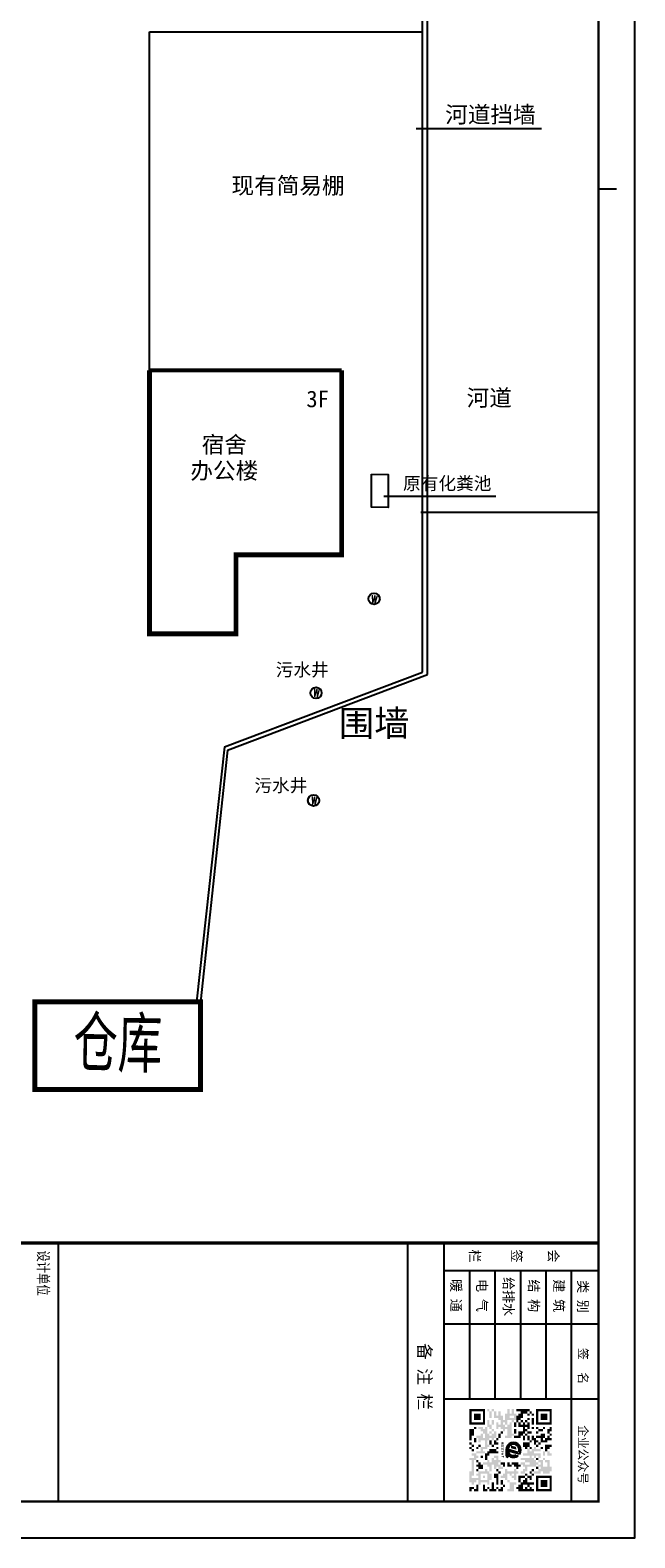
# Model space of a CAD drawing. Extents: x -424536 to -66822, y 139826 to 492209.
# Tile 25 of 69: x -212910 to -176298, y 139826 to 231202. Entities that reach past the tile are written whole.
import ezdxf

# ---------------------------------------------------------------- set-up
doc = ezdxf.new("R2010")
doc.units = 0
doc.header["$LTSCALE"] = 1000
doc.header["$MEASUREMENT"] = 0
doc.layers.add('15221', color=2, linetype='Continuous', lineweight=18)
for name, color, linetype in [('PUB_TEXT', 7, 'Continuous'), ('图框', 3, 'Continuous'), ('植物$0$灌木字', 3, 'Continuous')]:
    doc.layers.add(name, color=color, linetype=linetype)
doc.styles.add('_TCH_DIM', font='SIMPLEX', dxfattribs={"bigfont": 'GBCBIG'})
doc.styles.add('DIM100', font='romans.shx', dxfattribs={"width": 0.8, "height": 250, "bigfont": 'hztxt.shx'})
doc.styles.get("Standard").update_dxf_attribs({"font": 'gbenor.shx', "bigfont": 'gbcbig.shx'})
doc.styles.add('图框', font='txt', dxfattribs={"width": 0.8})
doc.styles.add('黑体字', font='simhei_1.ttf')

# ---------------------------------------------------------------- blocks, each defined once
blk = doc.blocks.new('*U58')
at = {"layer": '图框'}
for points in [[(79826, 23088), (79803, 23140), (79826, 23227)], [(79838, 23062), (79826, 23227), (79838, 23270)], [(79826, 23088), (79826, 23227), (79838, 23062)], [(79851, 23034), (79838, 23270), (79851, 23318)], [(79838, 23062), (79838, 23270), (79851, 23034)], [(79865, 22973), (79851, 23318), (79865, 23371)], [(79851, 23034), (79851, 23318), (79865, 22973)], [(79867, 22966), (79865, 23371), (79867, 23378)], [(79865, 22973), (79865, 23371), (79867, 22966)], [(79867, 22966), (79867, 23378), (79877, 22920)], [(79877, 22920), (79877, 23363), (79882, 22804)], [(79598, 22265), (79494, 22265), (79598, 22318)], [(79690, 22265), (79598, 22318), (79690, 22390)], [(79598, 22265), (79598, 22318), (79690, 22265)], [(79767, 22265), (79690, 22390), (79767, 22478)], [(79803, 22265), (79767, 22478), (79803, 22539)], [(79826, 22265), (79803, 22539), (79826, 22578)], [(79838, 22265), (79826, 22578), (79838, 22611)], [(79851, 22281), (79838, 22611), (79851, 22648)], [(79865, 22298), (79851, 22648), (79865, 22688)], [(79867, 22300), (79865, 22688), (79867, 22699)], [(79877, 22313), (79867, 22699), (79877, 22771)], [(79882, 22319), (79877, 22771), (79882, 22804)]]:
    blk.add_solid(points, dxfattribs=at)
at = {"layer": '图框', "extrusion": (0, 0, -1)}
for points in [[(-79877, 22920), (-79867, 23378), (-79877, 23363)], [(-79882, 22804), (-79877, 23363), (-79882, 23357)], [(-79882, 22319), (-79882, 23357), (-79936, 22383)], [(-79936, 22383), (-79882, 23357), (-79936, 23285)], [(-79936, 22383), (-79936, 23285), (-79958, 22424)], [(-79958, 22424), (-79936, 23285), (-79958, 23255)], [(-79958, 22424), (-79958, 23255), (-80009, 22518)], [(-80009, 22518), (-79958, 23255), (-80009, 23149)], [(-80009, 22518), (-80009, 23149), (-80025, 22566)], [(-80025, 22566), (-80009, 23149), (-80025, 23117)], [(-80025, 22566), (-80025, 23117), (-80056, 22664)], [(-80056, 22664), (-80025, 23117), (-80056, 22998)], [(-80056, 22664), (-80056, 22998), (-80064, 22728)], [(-80064, 22728), (-80056, 22998), (-80064, 22969)], [(-80064, 22728), (-80064, 22969), (-80075, 22816)], [(-79690, 22265), (-79690, 22390), (-79767, 22265)], [(-79767, 22265), (-79767, 22478), (-79803, 22265)], [(-79803, 22265), (-79803, 22539), (-79826, 22265)], [(-79826, 22265), (-79826, 22578), (-79838, 22265)], [(-79838, 22265), (-79838, 22611), (-79851, 22281)], [(-79851, 22281), (-79851, 22648), (-79865, 22298)], [(-79865, 22298), (-79865, 22688), (-79867, 22300)], [(-79867, 22300), (-79867, 22699), (-79877, 22313)], [(-79877, 22313), (-79877, 22771), (-79882, 22319)]]:
    blk.add_solid(points, dxfattribs=at)
blk = doc.blocks.new('*U57')
at = {"layer": '图框', "color": 8, "extrusion": (0, 0, -1)}
for points in [[(-79432, 22328), (-79137, 22328), (-79432, 23319)], [(-79432, 22328), (-79432, 23319), (-79500, 22328)]]:
    blk.add_solid(points, dxfattribs=at)
at = {"layer": '图框', "color": 8}
for points in [[(79500, 22328), (79432, 23319), (79500, 23343)], [(79500, 22328), (79500, 23343), (79799, 23444)]]:
    blk.add_solid(points, dxfattribs=at)
blk = doc.blocks.new('*U56')
at = {"layer": '图框', "color": 8, "extrusion": (0, 0, -1)}
for points in [[(-78944, 22556), (-78799, 22556), (-78944, 23099)], [(-78944, 22556), (-78944, 23099), (-79087, 22556)]]:
    blk.add_solid(points, dxfattribs=at)
at = {"layer": '图框', "color": 8}
for points in [[(79087, 22556), (78944, 23099), (79087, 23122)], [(79087, 22556), (79087, 23122), (79245, 23147)]]:
    blk.add_solid(points, dxfattribs=at)
blk = doc.blocks.new('*U55')
at = {"layer": '图框'}
for points in [[(78470, 22753), (78464, 22792), (78470, 22944)], [(78487, 22641), (78470, 22944), (78487, 23017)], [(78470, 22753), (78470, 22944), (78487, 22641)], [(78504, 22591), (78487, 23017), (78504, 23092)], [(78487, 22641), (78487, 23017), (78504, 22591)], [(78538, 22497), (78504, 23092), (78538, 23167)], [(78504, 22591), (78504, 23092), (78538, 22497)], [(78566, 22449), (78538, 23167), (78566, 23232)], [(78538, 22497), (78538, 23167), (78566, 22449)], [(78615, 22366), (78566, 23232), (78615, 23302)], [(78566, 22449), (78566, 23232), (78615, 22366)], [(78653, 22322), (78615, 23302), (78653, 23357)], [(78615, 22366), (78615, 23302), (78653, 22322)], [(78657, 22318), (78653, 23357), (78657, 23360)], [(78653, 22322), (78653, 23357), (78657, 22318)], [(78659, 22905), (78657, 23360), (78659, 23362)], [(78676, 22987), (78659, 23362), (78676, 23379)], [(78682, 23018), (78676, 23379), (78682, 23385)], [(78715, 23097), (78682, 23385), (78715, 23417)], [(78716, 23099), (78715, 23417), (78716, 23418)], [(78726, 23123), (78716, 23418), (78726, 23428)], [(78762, 23179), (78726, 23428), (78762, 23463)], [(78775, 23198), (78762, 23463), (78775, 23472)], [(78789, 23219), (78775, 23472), (78789, 23481)], [(78835, 23268), (78789, 23481), (78835, 23512)], [(78851, 23284), (78835, 23512), (78851, 23523)], [(78868, 23302), (78851, 23523), (78868, 23534)], [(78889, 23317), (78868, 23534), (78889, 23548)], [(78942, 23355), (78889, 23548), (78942, 23570)], [(78962, 23368), (78942, 23570), (78962, 23578)], [(78971, 23373), (78962, 23578), (78971, 23582)], [(79030, 23400), (78971, 23582), (79030, 23606)], [(79045, 23406), (79030, 23606), (79045, 23610)], [(79066, 23416), (79045, 23610), (79066, 23614)], [(79117, 23429), (79066, 23614), (79117, 23625)], [(79155, 23438), (79117, 23625), (79155, 23633)], [(79177, 23444), (79155, 23633), (79177, 23637)], [(79179, 23444), (79177, 23637), (79179, 23638)], [(79269, 23449), (79179, 23638), (79269, 23639)], [(79292, 23450), (79269, 23639), (79292, 23640)], [(79292, 23450), (79292, 23640), (79331, 23445)], [(79331, 23445), (79292, 23640), (79331, 23640)], [(79331, 23445), (79331, 23640), (79405, 23435)], [(79405, 23435), (79405, 23627), (79481, 23410)], [(79481, 23410), (79481, 23614), (79514, 23400)], [(79624, 23437), (79624, 23560), (79754, 23481)], [(78657, 22318), (78657, 22791), (78659, 22315)], [(78659, 22315), (78659, 22778), (78676, 22296)], [(78676, 22296), (78676, 22678), (78682, 22289)], [(78682, 22289), (78682, 22661), (78715, 22251)], [(78715, 22251), (78715, 22572), (78716, 22250)], [(78716, 22250), (78716, 22570), (78726, 22242)], [(78726, 22242), (78726, 22553), (78762, 22214)], [(78762, 22214), (78762, 22493), (78775, 22204)], [(78775, 22204), (78775, 22472), (78789, 22193)], [(78789, 22193), (78789, 22456), (78835, 22157)], [(78835, 22157), (78835, 22404), (78851, 22149)], [(78851, 22149), (78851, 22386), (78868, 22140)], [(78868, 22140), (78868, 22373), (78889, 22129)], [(78889, 22129), (78889, 22357), (78942, 22102)], [(78942, 22102), (78942, 22317), (78962, 22092)], [(78962, 22092), (78962, 22307), (78971, 22088)], [(78971, 22088), (78971, 22302), (79030, 22070)], [(79030, 22070), (79030, 22272), (79045, 22066)], [(79045, 22066), (79045, 22265), (79066, 22060)], [(79066, 22060), (79066, 22259), (79117, 22045)], [(79117, 22045), (79117, 22244), (79155, 22041)], [(79155, 22041), (79155, 22233), (79177, 22039)], [(79177, 22039), (79177, 22231), (79179, 22039)], [(79179, 22039), (79179, 22231), (79269, 22030)], [(79292, 22030), (79269, 22222), (79292, 22222)], [(79331, 22030), (79292, 22222), (79331, 22222)], [(79405, 22030), (79331, 22222), (79405, 22222)], [(79481, 22030), (79405, 22222), (79481, 22222)], [(79514, 22030), (79481, 22222), (79514, 22222)], [(79514, 22030), (79514, 22222), (79624, 22030)], [(79624, 22030), (79514, 22222), (79624, 22222)], [(79754, 22030), (79624, 22222), (79754, 22222)], [(79935, 22030), (79754, 22222), (79935, 22222)], [(79935, 22030), (79935, 22222), (80068, 22222)]]:
    blk.add_solid(points, dxfattribs=at)
at = {"layer": '图框', "extrusion": (0, 0, -1)}
for points in [[(-78657, 22791), (-78657, 23360), (-78659, 22905)], [(-78659, 22905), (-78659, 23362), (-78676, 22987)], [(-78676, 22987), (-78676, 23379), (-78682, 23018)], [(-78682, 23018), (-78682, 23385), (-78715, 23097)], [(-78715, 23097), (-78715, 23417), (-78716, 23099)], [(-78716, 23099), (-78716, 23418), (-78726, 23123)], [(-78726, 23123), (-78726, 23428), (-78762, 23179)], [(-78762, 23179), (-78762, 23463), (-78775, 23198)], [(-78775, 23198), (-78775, 23472), (-78789, 23219)], [(-78789, 23219), (-78789, 23481), (-78835, 23268)], [(-78835, 23268), (-78835, 23512), (-78851, 23284)], [(-78851, 23284), (-78851, 23523), (-78868, 23302)], [(-78868, 23302), (-78868, 23534), (-78889, 23317)], [(-78889, 23317), (-78889, 23548), (-78942, 23355)], [(-78942, 23355), (-78942, 23570), (-78962, 23368)], [(-78962, 23368), (-78962, 23578), (-78971, 23373)], [(-78971, 23373), (-78971, 23582), (-79030, 23400)], [(-79030, 23400), (-79030, 23606), (-79045, 23406)], [(-79045, 23406), (-79045, 23610), (-79066, 23416)], [(-79066, 23416), (-79066, 23614), (-79117, 23429)], [(-79117, 23429), (-79117, 23625), (-79155, 23438)], [(-79155, 23438), (-79155, 23633), (-79177, 23444)], [(-79177, 23444), (-79177, 23637), (-79179, 23444)], [(-79179, 23444), (-79179, 23638), (-79269, 23449)], [(-79269, 23449), (-79269, 23639), (-79292, 23450)], [(-79405, 23435), (-79331, 23640), (-79405, 23627)], [(-79481, 23410), (-79405, 23627), (-79481, 23614)], [(-79514, 23400), (-79481, 23614), (-79514, 23602)], [(-79514, 23400), (-79514, 23602), (-79624, 23437)], [(-79624, 23437), (-79514, 23602), (-79624, 23560)], [(-78659, 22315), (-78657, 22791), (-78659, 22778)], [(-78676, 22296), (-78659, 22778), (-78676, 22678)], [(-78682, 22289), (-78676, 22678), (-78682, 22661)], [(-78715, 22251), (-78682, 22661), (-78715, 22572)], [(-78716, 22250), (-78715, 22572), (-78716, 22570)], [(-78726, 22242), (-78716, 22570), (-78726, 22553)], [(-78762, 22214), (-78726, 22553), (-78762, 22493)], [(-78775, 22204), (-78762, 22493), (-78775, 22472)], [(-78789, 22193), (-78775, 22472), (-78789, 22456)], [(-78835, 22157), (-78789, 22456), (-78835, 22404)], [(-78851, 22149), (-78835, 22404), (-78851, 22386)], [(-78868, 22140), (-78851, 22386), (-78868, 22373)], [(-78889, 22129), (-78868, 22373), (-78889, 22357)], [(-78942, 22102), (-78889, 22357), (-78942, 22317)], [(-78962, 22092), (-78942, 22317), (-78962, 22307)], [(-78971, 22088), (-78962, 22307), (-78971, 22302)], [(-79030, 22070), (-78971, 22302), (-79030, 22272)], [(-79045, 22066), (-79030, 22272), (-79045, 22265)], [(-79066, 22060), (-79045, 22265), (-79066, 22259)], [(-79117, 22045), (-79066, 22259), (-79117, 22244)], [(-79155, 22041), (-79117, 22244), (-79155, 22233)], [(-79177, 22039), (-79155, 22233), (-79177, 22231)], [(-79179, 22039), (-79177, 22231), (-79179, 22231)], [(-79269, 22030), (-79179, 22231), (-79269, 22222)], [(-79269, 22030), (-79269, 22222), (-79292, 22030)], [(-79292, 22030), (-79292, 22222), (-79331, 22030)], [(-79331, 22030), (-79331, 22222), (-79405, 22030)], [(-79405, 22030), (-79405, 22222), (-79481, 22030)], [(-79481, 22030), (-79481, 22222), (-79514, 22030)], [(-79624, 22030), (-79624, 22222), (-79754, 22030)], [(-79754, 22030), (-79754, 22222), (-79935, 22030)]]:
    blk.add_solid(points, dxfattribs=at)

msp = doc.modelspace()

# ---------------------------------------------------------------- hatches: boundary and pattern name
at = {"layer": '15221'}
h = msp.add_hatch(color=250, dxfattribs=at)
h.paths.add_polyline_path([(-185366.6, 146688.6), (-185366.6, 147629.7), (-186309.5, 147629.7), (-186309.5, 146688.6)])
h.paths.add_polyline_path([(-185500.5, 146824.4), (-186175.6, 146824.4), (-186175.6, 147496.8), (-185500.5, 147496.8)], flags=16)
h.paths.add_polyline_path([(-185637.8, 146958.6), (-186041.5, 146958.6), (-186041.5, 147358.7), (-185637.8, 147358.7)], flags=0)
for points in [[(-185637.8, 146958.6), (-185637.8, 147358.7), (-186041.5, 147358.7), (-186041.5, 146958.6)], [(-183211.6, 146958.6), (-183211.6, 147093.5), (-183077.8, 147093.5), (-183077.8, 147358.7), (-182810.2, 147358.7), (-182810.2, 147496.8), (-182671.5, 147496.8), (-182671.5, 147629.7), (-183479.8, 147629.7), (-183479.8, 147496.8), (-183211.6, 147496.8), (-183211.6, 147358.7), (-183347.5, 147358.7), (-183347.5, 147231.3), (-183479.8, 147231.3), (-183479.8, 146958.6), (-183479.8, 146824.4), (-183347.5, 146824.4), (-183347.5, 146958.6)], [(-181596.1, 146958.6), (-181596.1, 147358.7), (-182001.8, 147358.7), (-182001.8, 146958.6)], [(-186175.6, 145746.1), (-186175.6, 146014.8), (-186041.5, 146014.8), (-186041.5, 146417.7), (-186309.5, 146417.7), (-186309.5, 145746.1)], [(-185902, 146417.7), (-185902, 146550.6), (-186041.5, 146550.6), (-186041.5, 146417.7)], [(-185500.5, 146284.7), (-185500.5, 146147.7), (-185366.6, 146147.7), (-185366.6, 145880.6), (-185500.5, 145880.6), (-185500.5, 146147.7), (-185637.8, 146147.7), (-185637.8, 146014.8), (-185902, 146014.8), (-185902, 145880.6), (-185772.3, 145880.6), (-185772.3, 145610.6), (-185637.8, 145610.6), (-185637.8, 145746.1), (-185366.6, 145746.1), (-185366.6, 145338.3), (-185637.8, 145338.3), (-185637.8, 145072.1), (-185902, 145072.1), (-185902, 144939.2), (-185366.6, 144939.2), (-185366.6, 145072.1), (-185500.5, 145072.1), (-185500.5, 145205.4), (-185233.8, 145205.4), (-185233.8, 145338.3), (-185098.5, 145338.3), (-185098.5, 145475.1), (-185233.8, 145475.1), (-185233.8, 145746.1), (-185098.5, 145746.1), (-185098.5, 145880.6), (-184961.4, 145880.6), (-184961.4, 145746.1), (-184829.7, 145746.1), (-184829.7, 145880.6), (-184693.8, 145880.6), (-184693.8, 146284.7), (-184829.7, 146284.7), (-184829.7, 146147.7), (-184961.4, 146147.7), (-184961.4, 146014.8), (-185098.5, 146014.8), (-185098.5, 146147.7), (-185233.8, 146147.7), (-185233.8, 146550.6), (-185366.6, 146550.6), (-185366.6, 146417.7), (-185500.5, 146417.7), (-185500.5, 146550.6), (-185772.3, 146550.6), (-185772.3, 146417.7), (-185637.8, 146417.7), (-185637.8, 146284.7)], [(-184289.8, 146147.7), (-184289.8, 146284.7), (-184423.6, 146284.7), (-184423.6, 146147.7)], [(-183077.8, 146550.6), (-183077.8, 146284.7), (-183347.5, 146284.7), (-183347.5, 146014.8), (-183615.8, 146014.8), (-183615.8, 145880.6), (-183211.6, 145880.6), (-183211.6, 146014.8), (-183077.8, 146014.8), (-183077.8, 146147.7), (-182944, 146147.7), (-182944, 146284.7), (-182810.2, 146284.7), (-182810.2, 146417.7), (-182944, 146417.7), (-182944, 146550.6), (-182810.2, 146550.6), (-182810.2, 146417.7), (-182671.5, 146417.7), (-182671.5, 146824.4), (-182810.2, 146824.4), (-182810.2, 146688.6), (-182944, 146688.6), (-182944, 146824.4), (-183077.8, 146824.4), (-183077.8, 146688.6), (-183211.6, 146688.6), (-183211.6, 146824.4), (-183347.5, 146824.4), (-183347.5, 146550.6)], [(-186041.5, 145338.3), (-186041.5, 145475.1), (-186175.6, 145475.1), (-186175.6, 145338.3)], [(-185902, 145610.6), (-185902, 145880.6), (-186041.5, 145880.6), (-186041.5, 145610.6)], [(-185772.3, 145205.4), (-185772.3, 145338.3), (-185902, 145338.3), (-185902, 145205.4)], [(-185637.8, 145338.3), (-185637.8, 145475.1), (-185772.3, 145475.1), (-185772.3, 145338.3)], [(-184555.8, 145746.1), (-184555.8, 145880.6), (-184693.8, 145880.6), (-184693.8, 145746.1)], [(-184555.8, 145205.4), (-184555.8, 145338.3), (-184693.8, 145338.3), (-184693.8, 145205.4)], [(-184423.6, 145880.6), (-184423.6, 146147.7), (-184555.8, 146147.7), (-184555.8, 145880.6)], [(-182272.2, 144130.2), (-182272.2, 144268), (-182134.2, 144268), (-182134.2, 144400.6), (-182272.2, 144400.6), (-182272.2, 144535.6), (-182403.9, 144535.6), (-182403.9, 144665.6), (-182539.8, 144665.6), (-182539.8, 144799.8), (-182403.9, 144799.8), (-182403.9, 144665.6), (-182272.2, 144665.6), (-182272.2, 144799.8), (-182134.2, 144799.8), (-182134.2, 144665.6), (-182001.8, 144665.6), (-182001.8, 144939.2), (-182403.9, 144939.2), (-182403.9, 145072.1), (-182001.8, 145072.1), (-182001.8, 145205.4), (-182272.2, 145205.4), (-182272.2, 145338.3), (-182403.9, 145338.3), (-182403.9, 145205.4), (-182539.8, 145205.4), (-182539.8, 145072.1), (-182671.5, 145072.1), (-182671.5, 145205.4), (-182810.2, 145205.4), (-182810.2, 144939.2), (-183077.8, 144939.2), (-183077.8, 144799.8), (-182671.5, 144799.8), (-182671.5, 144665.6), (-183211.6, 144665.6), (-183211.6, 144535.6), (-182944, 144535.6), (-182944, 144400.6), (-182671.5, 144400.6), (-182671.5, 144268), (-182944, 144268), (-182944, 144400.6), (-183211.6, 144400.6), (-183211.6, 144268), (-183077.8, 144268), (-183077.8, 144130.2), (-182944, 144130.2), (-182944, 143997.6), (-183077.8, 143997.6), (-183077.8, 143863.6), (-183211.6, 143863.6), (-183211.6, 143725.5), (-182944, 143725.5), (-182944, 143863.6), (-182810.2, 143863.6), (-182810.2, 144130.2)], [(-182944, 145338.3), (-182944, 145205.4), (-182810.2, 145205.4), (-182810.2, 145338.3), (-182671.5, 145338.3), (-182671.5, 145610.6), (-183077.8, 145610.6), (-183077.8, 145338.3)], [(-182539.8, 145205.4), (-182539.8, 145338.3), (-182671.5, 145338.3), (-182671.5, 145205.4)], [(-185098.5, 144130.2), (-185098.5, 143863.6), (-184961.4, 143863.6), (-184961.4, 144268), (-184829.7, 144268), (-184829.7, 143997.6), (-184693.8, 143997.6), (-184693.8, 144130.2), (-184555.8, 144130.2), (-184555.8, 143997.6), (-184289.8, 143997.6), (-184289.8, 144130.2), (-184423.6, 144130.2), (-184423.6, 144268), (-184555.8, 144268), (-184555.8, 144400.6), (-184423.6, 144400.6), (-184423.6, 144535.6), (-184555.8, 144535.6), (-184555.8, 144799.8), (-184829.7, 144799.8), (-184829.7, 144665.6), (-184693.8, 144665.6), (-184693.8, 144535.6), (-184829.7, 144535.6), (-184829.7, 144665.6), (-184961.4, 144665.6), (-184961.4, 144400.6), (-185098.5, 144400.6), (-185098.5, 144535.6), (-185233.8, 144535.6), (-185233.8, 144400.6), (-185500.5, 144400.6), (-185500.5, 144268), (-185233.8, 144268), (-185233.8, 144130.2)], [(-185098.5, 144799.8), (-185098.5, 144939.2), (-184555.8, 144939.2), (-184555.8, 145072.1), (-184693.8, 145072.1), (-184693.8, 145205.4), (-185098.5, 145205.4), (-185098.5, 145072.1), (-185233.8, 145072.1), (-185233.8, 144939.2), (-185366.6, 144939.2), (-185366.6, 144535.6), (-185233.8, 144535.6), (-185233.8, 144799.8)], [(-184153.9, 144130.2), (-184153.9, 144400.6), (-184423.6, 144400.6), (-184423.6, 144268), (-184289.8, 144268), (-184289.8, 144130.2)], [(-183751.7, 144130.2), (-183751.7, 144268), (-183885.5, 144268), (-183885.5, 144400.6), (-184022.2, 144400.6), (-184022.2, 144130.2)], [(-183347.5, 143997.6), (-183347.5, 144130.2), (-183211.6, 144130.2), (-183211.6, 144268), (-183347.5, 144268), (-183347.5, 144400.6), (-183751.7, 144400.6), (-183751.7, 144268), (-183615.8, 144268), (-183615.8, 144130.2), (-183479.8, 144130.2), (-183479.8, 143997.6)], [(-184693.8, 142647.9), (-184693.8, 142784.8), (-184829.7, 142784.8), (-184829.7, 143189.7), (-184961.4, 143189.7), (-184961.4, 142784.8), (-185098.5, 142784.8), (-185098.5, 142647.9)], [(-182810.2, 143054.9), (-182810.2, 142916.6), (-182671.5, 142916.6), (-182671.5, 143054.9), (-182403.9, 143054.9), (-182403.9, 143189.7), (-182810.2, 143189.7), (-182810.2, 143455.1), (-182944, 143455.1), (-182944, 143326.3), (-183077.8, 143326.3), (-183077.8, 143189.7), (-183211.6, 143189.7), (-183211.6, 143054.9), (-183347.5, 143054.9), (-183347.5, 142916.6), (-183479.8, 142916.6), (-183479.8, 142784.8), (-183347.5, 142784.8), (-183347.5, 142647.9), (-182403.9, 142647.9), (-182403.9, 142784.8), (-182539.8, 142784.8), (-182539.8, 142916.6), (-182671.5, 142916.6), (-182671.5, 142784.8), (-182810.2, 142784.8), (-182810.2, 142916.6), (-182944, 142916.6), (-182944, 142784.8), (-183077.8, 142784.8), (-183077.8, 143054.9)], [(-181596.1, 142916.6), (-181596.1, 143326.3), (-182001.8, 143326.3), (-182001.8, 142916.6)]]:
    msp.add_hatch(color=250, dxfattribs=at).paths.add_polyline_path(points)
h = msp.add_hatch(color=250, dxfattribs=at)
h.paths.add_polyline_path([(-184961.4, 147093.5), (-184961.4, 147496.8), (-185098.5, 147496.8), (-185098.5, 147093.5)])
h.paths.add_polyline_path([(-184829.7, 147496.8), (-184829.7, 147629.7), (-184961.4, 147629.7), (-184961.4, 147496.8)])
h.paths.add_polyline_path([(-185098.5, 147496.8), (-185098.5, 147629.7), (-185233.8, 147629.7), (-185233.8, 147496.8)])
h.paths.add_polyline_path([(-184829.7, 146688.6), (-184829.7, 146958.6), (-184961.4, 146958.6), (-184961.4, 146688.6)])
h.paths.add_polyline_path([(-185098.5, 146550.6), (-185098.5, 146417.7), (-184961.4, 146417.7), (-184961.4, 146688.6), (-185098.5, 146688.6), (-185098.5, 146958.6), (-185233.8, 146958.6), (-185233.8, 146550.6)])
h.paths.add_polyline_path([(-184829.7, 146284.7), (-184829.7, 146417.7), (-184961.4, 146417.7), (-184961.4, 146284.7)])
h.paths.add_polyline_path([(-184961.4, 146147.7), (-184961.4, 146284.7), (-185098.5, 146284.7), (-185098.5, 146147.7)])
h = msp.add_hatch(color=250, dxfattribs=at)
h.paths.add_polyline_path([(-183751.7, 146958.6), (-183751.7, 146824.4), (-183615.8, 146824.4), (-183615.8, 146958.6), (-183479.8, 146958.6), (-183479.8, 147231.3), (-183479.8, 147358.7), (-183615.8, 147358.7), (-183615.8, 147629.7), (-183751.7, 147629.7), (-183751.7, 147358.7), (-183885.5, 147358.7), (-183885.5, 147629.7), (-184022.2, 147629.7), (-184022.2, 147358.7), (-184153.9, 147358.7), (-184153.9, 146958.6), (-184289.8, 146958.6), (-184289.8, 147231.3), (-184423.6, 147231.3), (-184423.6, 147496.8), (-184555.8, 147496.8), (-184555.8, 147231.3), (-184693.8, 147231.3), (-184693.8, 147496.8), (-184829.7, 147496.8), (-184829.7, 147093.5), (-184555.8, 147093.5), (-184555.8, 146958.6), (-184423.6, 146958.6), (-184423.6, 146688.6), (-184555.8, 146688.6), (-184555.8, 146824.4), (-184693.8, 146824.4), (-184693.8, 146417.7), (-184555.8, 146417.7), (-184555.8, 146550.6), (-184423.6, 146550.6), (-184423.6, 146417.7), (-184289.8, 146417.7), (-184289.8, 146284.7), (-184153.9, 146284.7), (-184153.9, 146417.7), (-184022.2, 146417.7), (-184022.2, 146014.8), (-184153.9, 146014.8), (-184153.9, 145880.6), (-183751.7, 145880.6), (-183751.7, 146014.8), (-183615.8, 146014.8), (-183615.8, 146147.7), (-183751.7, 146147.7), (-183751.7, 146824.4), (-183885.5, 146824.4), (-183885.5, 146688.6), (-184022.2, 146688.6), (-184022.2, 146550.6), (-184153.9, 146550.6), (-184153.9, 146688.6), (-184289.8, 146688.6), (-184289.8, 146824.4), (-184153.9, 146824.4), (-184153.9, 146688.6), (-184022.2, 146688.6), (-184022.2, 146958.6)])
h.paths.add_polyline_path([(-183885.5, 147093.5), (-183885.5, 147231.3), (-183615.8, 147231.3), (-183615.8, 147093.5)], flags=17)
h = msp.add_hatch(color=250, dxfattribs=at)
h.paths.add_polyline_path([(-183077.8, 146824.4), (-183077.8, 146958.6), (-183211.6, 146958.6), (-183211.6, 146824.4)])
h.paths.add_polyline_path([(-182810.2, 146824.4), (-182810.2, 146958.6), (-182944, 146958.6), (-182944, 146824.4)])
h.paths.add_polyline_path([(-182671.5, 146958.6), (-182671.5, 147093.5), (-182810.2, 147093.5), (-182810.2, 146958.6)])
h.paths.add_polyline_path([(-182671.5, 147231.3), (-182671.5, 147358.7), (-182810.2, 147358.7), (-182810.2, 147231.3)])
h.paths.add_polyline_path([(-182539.8, 147358.7), (-182539.8, 147496.8), (-182671.5, 147496.8), (-182671.5, 147358.7)])
h.paths.add_polyline_path([(-182403.9, 147231.3), (-182403.9, 147358.7), (-182539.8, 147358.7), (-182539.8, 147231.3)])
h = msp.add_hatch(color=250, dxfattribs=at)
h.paths.add_polyline_path([(-181327.9, 146688.6), (-181327.9, 147629.7), (-182272.2, 147629.7), (-182272.2, 146688.6)])
h.paths.add_polyline_path([(-181463.8, 146824.4), (-182134.2, 146824.4), (-182134.2, 147496.8), (-181463.8, 147496.8)], flags=16)
h.paths.add_polyline_path([(-182001.8, 146958.6), (-182001.8, 147358.7), (-181596.1, 147358.7), (-181596.1, 146958.6)], flags=0)
h = msp.add_hatch(color=250, dxfattribs=at)
h.paths.add_polyline_path([(-183479.8, 146550.6), (-183479.8, 146824.4), (-183615.8, 146824.4), (-183615.8, 146550.6)])
h.paths.add_polyline_path([(-183479.8, 146147.7), (-183479.8, 146417.7), (-183615.8, 146417.7), (-183615.8, 146147.7)])
h = msp.add_hatch(color=250, dxfattribs=at)
h.paths.add_polyline_path([(-182539.8, 146147.7), (-182539.8, 146284.7), (-182810.2, 146284.7), (-182810.2, 146147.7)])
h.paths.add_polyline_path([(-182810.2, 146014.8), (-182810.2, 146147.7), (-182944, 146147.7), (-182944, 146014.8)])
h.paths.add_polyline_path([(-182944, 145746.1), (-182944, 146014.8), (-183077.8, 146014.8), (-183077.8, 145746.1)])
h.paths.add_polyline_path([(-182671.5, 145746.1), (-182671.5, 146014.8), (-182810.2, 146014.8), (-182810.2, 145746.1)])
h = msp.add_hatch(color=250, dxfattribs=at)
h.paths.add_polyline_path([(-182403.9, 146688.6), (-182403.9, 147093.5), (-182539.8, 147093.5), (-182539.8, 146688.6)])
h.paths.add_polyline_path([(-182403.9, 146417.7), (-182403.9, 146550.6), (-182539.8, 146550.6), (-182539.8, 146417.7)])
h = msp.add_hatch(color=250, dxfattribs=at)
h.paths.add_polyline_path([(-181865.9, 146284.7), (-181865.9, 146417.7), (-182134.2, 146417.7), (-182134.2, 146284.7)])
h.paths.add_polyline_path([(-182134.2, 146147.7), (-182134.2, 146284.7), (-182272.2, 146284.7), (-182272.2, 146147.7)])
h.paths.add_polyline_path([(-182134.2, 146417.7), (-182134.2, 146550.6), (-182272.2, 146550.6), (-182272.2, 146417.7)])
h.paths.add_polyline_path([(-181734.2, 146417.7), (-181734.2, 146550.6), (-181865.9, 146550.6), (-181865.9, 146417.7)])
h = msp.add_hatch(color=250, dxfattribs=at)
h.paths.add_polyline_path([(-181463.8, 146417.7), (-181596.1, 146417.7), (-181596.1, 146147.7), (-181463.8, 146147.7), (-181463.8, 146284.7), (-181327.9, 146284.7), (-181327.9, 146550.6), (-181463.8, 146550.6)])
h.paths.add_polyline_path([(-181327.9, 146014.8), (-181327.9, 146147.7), (-181463.8, 146147.7), (-181463.8, 146014.8)], flags=17)
h.paths.add_polyline_path([(-181463.8, 145880.6), (-181463.8, 146014.8), (-181596.1, 146014.8), (-181596.1, 145880.6), (-181734.2, 145880.6), (-181734.2, 145746.1), (-181865.9, 145746.1), (-181865.9, 145880.6), (-181734.2, 145880.6), (-181734.2, 146147.7), (-182001.8, 146147.7), (-182001.8, 146014.8), (-182272.2, 146014.8), (-182272.2, 145880.6), (-182001.8, 145880.6), (-182001.8, 145610.6), (-181596.1, 145610.6), (-181596.1, 145746.1), (-181327.9, 145746.1), (-181327.9, 145880.6)])
h = msp.add_hatch(color=250, dxfattribs=at)
h.paths.add_polyline_path([(-186175.6, 145475.1), (-186175.6, 145610.6), (-186309.5, 145610.6), (-186309.5, 145475.1)])
h.paths.add_polyline_path([(-186175.6, 145205.4), (-186175.6, 145338.3), (-186309.5, 145338.3), (-186309.5, 145205.4)])
h.paths.add_polyline_path([(-186041.5, 145072.1), (-186041.5, 145205.4), (-186175.6, 145205.4), (-186175.6, 145072.1)])
h = msp.add_hatch(color=250, dxfattribs=at)
h.paths.add_polyline_path([(-184961.4, 145475.1), (-184961.4, 145746.1), (-185098.5, 145746.1), (-185098.5, 145475.1)])
h.paths.add_polyline_path([(-184829.7, 145338.3), (-184829.7, 145475.1), (-184961.4, 145475.1), (-184961.4, 145338.3)])
h.paths.add_polyline_path([(-184555.8, 145475.1), (-184555.8, 145610.6), (-184693.8, 145610.6), (-184693.8, 145746.1), (-184829.7, 145746.1), (-184829.7, 145475.1)])
h = msp.add_hatch(color=250, dxfattribs=at)
h.paths.add_polyline_path([(-182272.2, 145475.1), (-182272.2, 145610.6), (-182134.2, 145610.6), (-182134.2, 145746.1), (-182272.2, 145746.1), (-182272.2, 145880.6), (-182403.9, 145880.6), (-182403.9, 146014.8), (-182539.8, 146014.8), (-182539.8, 145746.1), (-182403.9, 145746.1), (-182403.9, 145475.1)])
h.paths.add_polyline_path([(-182539.8, 145610.6), (-182539.8, 145746.1), (-182671.5, 145746.1), (-182671.5, 145610.6)])
h.paths.add_polyline_path([(-182134.2, 145338.3), (-182134.2, 145475.1), (-182272.2, 145475.1), (-182272.2, 145338.3)])
h.paths.add_polyline_path([(-182001.8, 145475.1), (-182001.8, 145610.6), (-182134.2, 145610.6), (-182134.2, 145475.1)])
h = msp.add_hatch(color=250, dxfattribs=at)
h.paths.add_polyline_path([(-181865.9, 145205.4), (-181865.9, 145338.3), (-182001.8, 145338.3), (-182001.8, 145205.4)])
h.paths.add_polyline_path([(-181596.1, 145072.1), (-181596.1, 145205.4), (-181463.8, 145205.4), (-181463.8, 145338.3), (-181327.9, 145338.3), (-181327.9, 145475.1), (-181734.2, 145475.1), (-181734.2, 145072.1)])
h = msp.add_hatch(color=250, dxfattribs=at)
h.paths.add_polyline_path([(-186041.5, 143594.2), (-186041.5, 144535.6), (-185902, 144535.6), (-185902, 144665.6), (-185772.3, 144665.6), (-185772.3, 144799.8), (-185902, 144799.8), (-185902, 144939.2), (-186175.6, 144939.2), (-186175.6, 144799.8), (-186041.5, 144799.8), (-186041.5, 144665.6), (-186309.5, 144665.6), (-186309.5, 144535.6), (-186175.6, 144535.6), (-186175.6, 143863.6), (-186309.5, 143863.6), (-186309.5, 143189.7), (-186175.6, 143189.7), (-186175.6, 143054.9), (-186041.5, 143054.9), (-186041.5, 143189.7), (-185902, 143189.7), (-185902, 143326.3), (-185772.3, 143326.3), (-185772.3, 143054.9), (-185637.8, 143054.9), (-185637.8, 143189.7), (-185233.8, 143189.7), (-185233.8, 143054.9), (-185098.5, 143054.9), (-185098.5, 143326.3), (-184961.4, 143326.3), (-184961.4, 143725.5), (-185098.5, 143725.5), (-185098.5, 143863.6), (-185233.8, 143863.6), (-185233.8, 143997.6), (-185366.6, 143997.6), (-185366.6, 143863.6), (-185772.3, 143863.6), (-185772.3, 143725.5), (-185902, 143725.5), (-185902, 143594.2), (-185772.3, 143594.2), (-185772.3, 143455.1), (-186175.6, 143455.1), (-186175.6, 143594.2)])
h.paths.add_polyline_path([(-185637.8, 143725.5), (-185233.8, 143725.5), (-185233.8, 143326.3), (-185637.8, 143326.3)], flags=16)
h.paths.add_polyline_path([(-185500.5, 143594.2), (-185366.6, 143594.2), (-185366.6, 143455.1), (-185500.5, 143455.1)], flags=0)
h = msp.add_hatch(color=250, dxfattribs=at)
h.paths.add_polyline_path([(-185500.5, 143997.6), (-185500.5, 144268), (-185637.8, 144268), (-185637.8, 144400.6), (-185772.3, 144400.6), (-185772.3, 144268), (-185902, 144268), (-185902, 144130.2), (-185772.3, 144130.2), (-185772.3, 143997.6)])
h.paths.add_polyline_path([(-185772.3, 144400.6), (-185772.3, 144535.6), (-185902, 144535.6), (-185902, 144400.6)])
h.paths.add_polyline_path([(-185772.3, 143863.6), (-185772.3, 143997.6), (-185902, 143997.6), (-185902, 143863.6)])
h.paths.add_polyline_path([(-185500.5, 144665.6), (-185500.5, 144799.8), (-185637.8, 144799.8), (-185637.8, 144665.6)])
h = msp.add_hatch(color=250, dxfattribs=at)
h.paths.add_polyline_path([(-181734.2, 144799.8), (-181734.2, 145072.1), (-181865.9, 145072.1), (-181865.9, 144799.8)])
h.paths.add_polyline_path([(-181327.9, 144799.8), (-181327.9, 144939.2), (-181463.8, 144939.2), (-181463.8, 145072.1), (-181596.1, 145072.1), (-181596.1, 144799.8)])
h.paths.add_polyline_path([(-181734.2, 144535.6), (-181734.2, 144665.6), (-181865.9, 144665.6), (-181865.9, 144535.6)])
h.paths.add_polyline_path([(-181596.1, 144400.6), (-181596.1, 144130.2), (-181865.9, 144130.2), (-181865.9, 144535.6), (-182134.2, 144535.6), (-182134.2, 144400.6), (-182001.8, 144400.6), (-182001.8, 144268), (-182134.2, 144268), (-182134.2, 144130.2), (-182001.8, 144130.2), (-182001.8, 143997.6), (-182134.2, 143997.6), (-182134.2, 143863.6), (-182403.9, 143863.6), (-182403.9, 143725.5), (-182001.8, 143725.5), (-182001.8, 143863.6), (-181865.9, 143863.6), (-181865.9, 143725.5), (-181463.8, 143725.5), (-181463.8, 143863.6), (-181327.9, 143863.6), (-181327.9, 144130.2), (-181463.8, 144130.2), (-181463.8, 144535.6), (-181734.2, 144535.6), (-181734.2, 144400.6)])
h = msp.add_hatch(color=250, dxfattribs=at)
h.paths.add_polyline_path([(-182134.2, 144535.6), (-182134.2, 144665.6), (-182272.2, 144665.6), (-182272.2, 144535.6)])
h.paths.add_polyline_path([(-182134.2, 143997.6), (-182134.2, 144130.2), (-182272.2, 144130.2), (-182272.2, 143997.6)])
h = msp.add_hatch(color=250, dxfattribs=at)
h.paths.add_polyline_path([(-184555.8, 143054.9), (-184555.8, 143725.5), (-184829.7, 143725.5), (-184829.7, 143455.1), (-184693.8, 143455.1), (-184693.8, 143054.9)])
h.paths.add_polyline_path([(-184555.8, 142784.8), (-184555.8, 142916.6), (-184693.8, 142916.6), (-184693.8, 142784.8)])
h = msp.add_hatch(color=250, dxfattribs=at)
h.paths.add_polyline_path([(-184423.6, 143725.5), (-184423.6, 143863.6), (-184555.8, 143863.6), (-184555.8, 143725.5)])
h.paths.add_polyline_path([(-184555.8, 143863.6), (-184555.8, 143997.6), (-184693.8, 143997.6), (-184693.8, 143863.6)])
h = msp.add_hatch(color=250, dxfattribs=at)
h.paths.add_polyline_path([(-183615.8, 142647.9), (-183615.8, 143054.9), (-183479.8, 143054.9), (-183479.8, 143189.7), (-183885.5, 143189.7), (-183885.5, 142784.8), (-184022.2, 142784.8), (-184022.2, 142647.9)])
h.paths.add_polyline_path([(-183885.5, 143189.7), (-183885.5, 143326.3), (-184022.2, 143326.3), (-184022.2, 143189.7)])
h.paths.add_polyline_path([(-184022.2, 143326.3), (-184022.2, 143725.5), (-183885.5, 143725.5), (-183885.5, 143594.2), (-183751.7, 143594.2), (-183751.7, 143725.5), (-183615.8, 143725.5), (-183615.8, 143594.2), (-183751.7, 143594.2), (-183751.7, 143455.1), (-183615.8, 143455.1), (-183615.8, 143326.3), (-183479.8, 143326.3), (-183479.8, 143725.5), (-183347.5, 143725.5), (-183347.5, 143863.6), (-183479.8, 143863.6), (-183479.8, 143997.6), (-183615.8, 143997.6), (-183615.8, 143863.6), (-184022.2, 143863.6), (-184022.2, 143997.6), (-184153.9, 143997.6), (-184153.9, 143725.5), (-184289.8, 143725.5), (-184289.8, 143594.2), (-184423.6, 143594.2), (-184423.6, 143455.1), (-184153.9, 143455.1), (-184153.9, 143326.3)])
h = msp.add_hatch(color=250, dxfattribs=at)
h.paths.add_polyline_path([(-182539.8, 143326.3), (-182539.8, 143594.2), (-182810.2, 143594.2), (-182810.2, 143455.1), (-182671.5, 143455.1), (-182671.5, 143326.3)])
h.paths.add_polyline_path([(-182810.2, 143594.2), (-182810.2, 143725.5), (-182944, 143725.5), (-182944, 143594.2)])
h.paths.add_polyline_path([(-182944, 143455.1), (-182944, 143594.2), (-183347.5, 143594.2), (-183347.5, 143189.7), (-183211.6, 143189.7), (-183211.6, 143455.1)])
h = msp.add_hatch(color=250, dxfattribs=at)
h.paths.add_polyline_path([(-182403.9, 143863.6), (-182403.9, 143997.6), (-182539.8, 143997.6), (-182539.8, 143863.6)])
h.paths.add_polyline_path([(-182539.8, 143725.5), (-182539.8, 143863.6), (-182671.5, 143863.6), (-182671.5, 143725.5)])
h.paths.add_polyline_path([(-182403.9, 143594.2), (-182403.9, 143725.5), (-182539.8, 143725.5), (-182539.8, 143594.2)])
h = msp.add_hatch(color=250, dxfattribs=at)
h.paths.add_polyline_path([(-181327.9, 142647.9), (-181327.9, 143594.2), (-182272.2, 143594.2), (-182272.2, 142647.9)])
h.paths.add_polyline_path([(-182134.2, 143455.1), (-181463.8, 143455.1), (-181463.8, 142784.8), (-182134.2, 142784.8)], flags=16)
h.paths.add_polyline_path([(-182001.8, 143326.3), (-181596.1, 143326.3), (-181596.1, 142916.6), (-182001.8, 142916.6)], flags=0)
h = msp.add_hatch(color=250, dxfattribs=at)
h.paths.add_polyline_path([(-185772.3, 142647.9), (-185772.3, 143054.9), (-185902, 143054.9), (-185902, 142784.8), (-186041.5, 142784.8), (-186041.5, 142647.9)])
h.paths.add_polyline_path([(-186175.6, 142647.9), (-186175.6, 142784.8), (-186041.5, 142784.8), (-186041.5, 142916.6), (-186309.5, 142916.6), (-186309.5, 142647.9)])
h = msp.add_hatch(color=250, dxfattribs=at)
h.paths.add_polyline_path([(-185098.5, 142784.8), (-185098.5, 142916.6), (-185233.8, 142916.6), (-185233.8, 142784.8)])
h.paths.add_polyline_path([(-185233.8, 142647.9), (-185233.8, 142784.8), (-185366.6, 142784.8), (-185366.6, 143054.9), (-185500.5, 143054.9), (-185500.5, 142647.9)])
h = msp.add_hatch(color=250, dxfattribs=at)
h.paths.add_polyline_path([(-184289.8, 142647.9), (-184289.8, 142916.6), (-184423.6, 142916.6), (-184423.6, 142784.8), (-184555.8, 142784.8), (-184555.8, 142647.9)])
h.paths.add_polyline_path([(-184153.9, 142916.6), (-184153.9, 143054.9), (-184289.8, 143054.9), (-184289.8, 142916.6)])
h.paths.add_polyline_path([(-184289.8, 143054.9), (-184289.8, 143326.3), (-184423.6, 143326.3), (-184423.6, 143054.9)])

# ---------------------------------------------------------------- linework, layer by layer
at = {"color": 4}
for p, q in [((-178498.4, 142026.2), (-178498.4, 297786.2)), ((-177398.4, 221556.2), (-178498.4, 221556.2))]:
    msp.add_line(p, q, dxfattribs=at)
for p, q in [((-189147.5, 192296.6), (-189147.5, 294739.4)), ((-188847.5, 192153.4), (-188847.5, 294739.4)), ((-205688, 210581.1), (-205688, 231100.1)), ((-205688, 231100.1), (-189147.5, 231100.1)), ((-189547.5, 225243.6), (-181952.4, 225243.6)), ((-191493.4, 202965.1), (-184716.1, 202965.1)), ((-178498.4, 201978.9), (-189247.5, 201978.9)), ((-201138.9, 187773.4), (-189147.5, 192296.6)), ((-200954.5, 187556.4), (-188847.5, 192153.4)), ((-201138.9, 187773.4), (-202838.7, 172320.1)), ((-200954.5, 187556.4), (-202601.5, 172320.1))]:
    msp.add_line(p, q)
at = {"color": 4, "const_width": 154}
msp.add_lwpolyline([(-178498.4, 142026.2), (-178498.4, 297786.2), (-266498.4, 297786.2), (-266498.4, 142026.2)], close=True, dxfattribs=at)
for points, const_width in [([(-194048, 210581.1), (-194048, 199411.1), (-200448, 199411.1), (-200448, 194611.1), (-205688, 194611.1), (-205688, 210581.1)], 300), ([(-205688, 210581.1), (-194048, 210581.1)], 250)]:
    msp.add_lwpolyline(points, dxfattribs=dict(const_width=const_width))
at = {"linetype": 'Continuous'}
msp.add_lwpolyline([(-192233.4, 204284.5), (-191233, 204281), (-191240, 202280.7), (-192240.4, 202284.1)], close=True, dxfattribs=at)
at = {"const_width": 300}
msp.add_lwpolyline([(-202596.5, 166992.3), (-202601.5, 172320.1), (-212627.6, 172320.1), (-212622.5, 166992.3)], close=True, dxfattribs=at)
for centre in [(-192085, 196742.4), (-195600.4, 191037), (-195750, 184514.5)]:
    msp.add_circle(centre, 340)
at = {"layer": '图框', "color": 4}
for p, q in [((-211215.1, 157693.6), (-211215.1, 142026.2)), ((-190057.8, 157693.6), (-190057.8, 142026.2)), ((-178498.4, 156003.9), (-187848.6, 156003.9)), ((-186308.6, 156003.9), (-186308.6, 148223)), ((-184768.6, 156003.9), (-184768.6, 148223)), ((-183228.6, 156003.9), (-183228.6, 148223)), ((-181688.6, 156003.9), (-181688.6, 148223)), ((-180148.6, 156003.9), (-180148.6, 142026.2)), ((-178498.4, 152784), (-187848.6, 152784)), ((-178498.4, 148223), (-187848.6, 148223)), ((-266498.4, 142026.2), (-178498.4, 142026.2))]:
    msp.add_line(p, q, dxfattribs=at)
at = {"layer": '图框', "color": 250}
for p, q in [((-184095.2, 145158.4), (-184095.2, 144785.5)), ((-184095.2, 144785.5), (-183987.7, 144710.9)), ((-183987.7, 145158.4), (-183987.7, 144710.9)), ((-183963.7, 144839.8), (-183963.7, 145032))]:
    msp.add_line(p, q, dxfattribs=at)
at = {"layer": '图框', "color": 4, "flags": 128}
msp.add_lwpolyline([(-268698.4, 303286.2), (-268698.4, 139826.2), (-176298.4, 139826.2), (-176298.4, 303286.2), (-268698.4, 303286.2)], dxfattribs=at)
at = {"layer": '图框', "color": 4}
for points, const_width in [([(-178498.4, 157693.6), (-266498.4, 157693.6)], 199.1), ([(-187848.6, 157693.6), (-187848.6, 142026.2)], 110)]:
    msp.add_lwpolyline(points, dxfattribs=dict(at, const_width=const_width))
at = {"layer": '图框', "color": 250}
for radius, start, end in [(451.4, 323.016475, 180), (343.9, 336.449576, 180), (343.9, 201.550002, 299.606559), (451.4, 224.881306, 312.154402)]:
    msp.add_arc((-183643.8, 145158.4), radius, start, end, dxfattribs=at)

# ---------------------------------------------------------------- block references
at = {"layer": '图框', "color": 250, "xscale": 0.5600028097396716, "yscale": 0.5600028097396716, "zscale": 0.5600028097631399, "rotation": 270}
for name in ['*U55', '*U56', '*U58', '*U57']:
    msp.add_blockref(name, (-196432.4, 189549.2), dxfattribs=at)

# ---------------------------------------------------------------- texts
at = {"color": 1, "style": 'DIM100', "width": 0.8}
msp.add_text('仓库', height=3360, rotation=358.930178, dxfattribs=at).set_placement((-210322.9, 168097.7))
at = {"layer": 'PUB_TEXT', "style": '_TCH_DIM', "width": 0.705882}
for p in [(-192281.7, 196492, -172.4), (-195784.2, 190816.7, -172.4), (-195919.6, 184279, -172.4)]:
    msp.add_text('W', height=476, rotation=352.799651, dxfattribs=at).set_placement(p)
at = {"layer": 'PUB_TEXT'}
msp.add_text('现状总平面图', height=2144.68, dxfattribs=at).set_placement((-229068.8, 160997.3))
at = {"layer": '图框', "color": 4, "style": '图框', "width": 0.8}
msp.add_text('设计单位', height=660, rotation=270, dxfattribs=at).set_placement((-212444.9, 157246.4))
at = {"layer": '图框', "color": 4, "style": '图框'}
for s, height, p in [('栏', 605, (-186288.4, 157300.7)), ('签', 605, (-183760, 157300.7)), ('会', 605, (-181527.1, 157300.7)), ('暖 通', 605, (-187421, 155509.4)), ('电 气', 605, (-185855.8, 155509.4)), ('给排水', 605, (-184245.2, 155626.7)), ('结 构', 605, (-182714.9, 155491)), ('建 筑', 605, (-181193.3, 155491)), ('类 别', 605, (-179743.2, 155445.4)), ('备 注 栏', 770, (-189406.9, 151620.2)), ('签  名', 550, (-179702.8, 151329.2)), ('企业公众号', 550, (-179702.8, 146658.9))]:
    msp.add_text(s, height=height, rotation=270, dxfattribs=at).set_placement(p)
at = {"layer": '图框', "color": 250, "style": '图框', "width": 0.8}
msp.add_text('勤业设计集团', height=142.56, rotation=270, dxfattribs=at).set_placement((-184379.6, 145626.2))
at = {"layer": '植物$0$灌木字', "color": 2, "style": '黑体字'}
for s, height, p in [('河道挡墙', 1003.75, (-187777.2, 225587.4)), ('现有简易棚', 1003.75, (-200720.2, 221281.9)), ('3F', 1003.75, (-196186.6, 208349.4)), ('河道', 1003.75, (-186481.3, 208418.1)), ('宿舍', 1003.75, (-202523.3, 205582.8)), ('办公楼', 1003.75, (-203207.7, 204001.2)), ('原有化粪池', 784.18, (-190329.4, 203343.8)), ('污水井', 784.18, (-198040.6, 192048.1)), ('围墙', 1568.35, (-194217.1, 188420.5)), ('污水井', 784.18, (-199334.5, 185035.4))]:
    msp.add_text(s, height=height, dxfattribs=at).set_placement(p)

doc.saveas('drawing.dxf')
